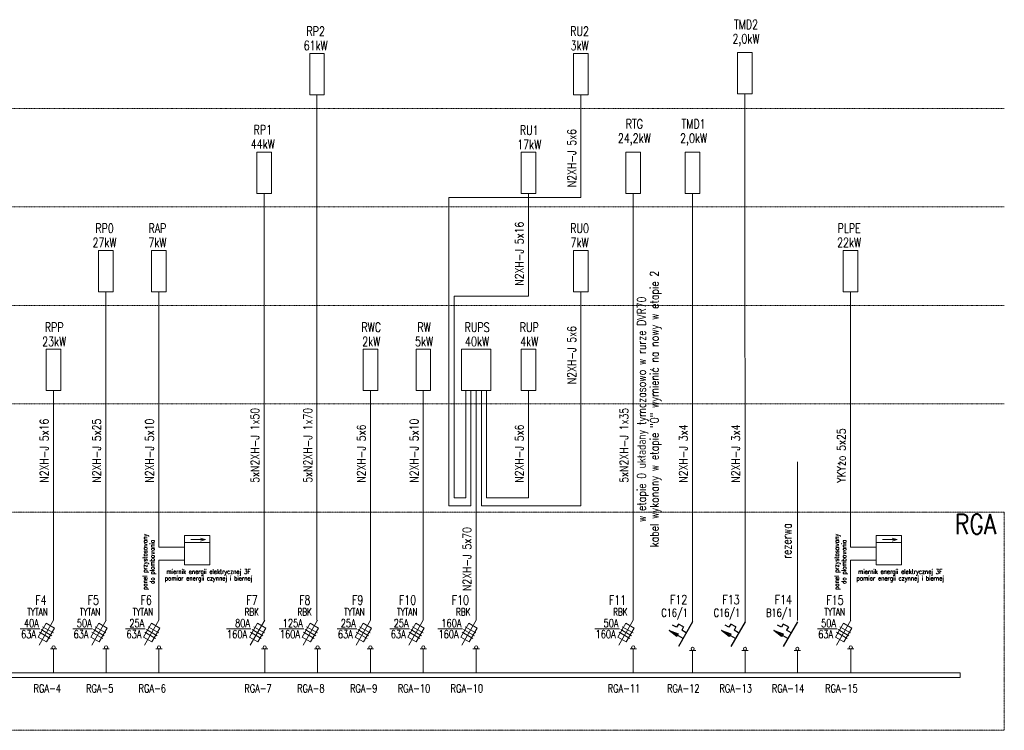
# Model space of a CAD drawing. Header units: millimetres. Extents: x 70863 to 97203, y -18528 to 3008.
# Tile 12 of 122: x 87132 to 89563, y -16610 to -14856. Entities that reach past the tile are written whole.
import ezdxf
from ezdxf.enums import TextEntityAlignment as Align

# ---------------------------------------------------------------- set-up
doc = ezdxf.new("R2010")
doc.units = ezdxf.units.MM
doc.linetypes.add('HIDDEN', pattern=[0.375, 0.25, -0.125])
doc.linetypes.add('STRICHPUNKT', pattern=[1, 0.5, -0.25, 0, -0.25])
for name, color, linetype, lineweight in [('E_symbol', 41, 'Continuous', 25), ('ELOPIS', 120, 'Continuous', 15), ('KABLE', 8, 'Continuous', 20), ('ROZDZ', 2, 'HIDDEN', 5)]:
    doc.layers.add(name, color=color, linetype=linetype, lineweight=lineweight)
doc.styles.add('EL-OPIS', font='romans.shx', dxfattribs={"width": 0.85})

msp = doc.modelspace()

# ---------------------------------------------------------------- linework, layer by layer
at = {"layer": 'E_symbol', "ltscale": 0.1}
for p, q in [((88753.633, -16355.629), (88743.863, -16349.98)), ((88758.31, -16347.542), (88753.633, -16355.629)), ((88793.188, -16342.339), (88758.091, -16403.128)), ((88770.901, -16354.823), (88758.31, -16347.542)), ((88770.901, -16354.823), (88766.225, -16362.91)), ((88882.94, -16355.629), (88873.169, -16349.98)), ((88887.616, -16347.542), (88882.94, -16355.629)), ((88922.495, -16342.339), (88887.398, -16403.128)), ((88900.208, -16354.823), (88887.616, -16347.542)), ((88900.208, -16354.823), (88895.531, -16362.91)), ((89012.246, -16355.629), (89002.476, -16349.98)), ((89016.923, -16347.542), (89012.246, -16355.629)), ((89051.801, -16342.339), (89016.704, -16403.128)), ((89029.514, -16354.823), (89016.923, -16347.542)), ((89029.514, -16354.823), (89024.838, -16362.91)), ((88753.816, -16378.662), (88735.162, -16363.285)), ((88735.162, -16363.285), (88757.795, -16371.782)), ((88769.568, -16383.18), (88735.162, -16363.285)), ((88757.795, -16371.782), (88753.816, -16378.662)), ((88777.517, -16369.439), (88766.225, -16362.91)), ((88883.122, -16378.662), (88864.468, -16363.285)), ((88864.468, -16363.285), (88887.102, -16371.782)), ((88898.874, -16383.18), (88864.468, -16363.285)), ((88887.102, -16371.782), (88883.122, -16378.662)), ((88906.824, -16369.439), (88895.531, -16362.91)), ((89012.429, -16378.662), (88993.775, -16363.285)), ((88993.775, -16363.285), (89016.408, -16371.782)), ((89028.181, -16383.18), (88993.775, -16363.285)), ((89016.408, -16371.782), (89012.429, -16378.662)), ((89036.13, -16369.439), (89024.838, -16362.91))]:
    msp.add_line(p, q, dxfattribs=at)
at = {"layer": 'ELOPIS'}
for p, q in [((87590.85, -16139.023), (87578.119, -16135.297)), ((89298.402, -16139.023), (89285.67, -16135.297)), ((87554.647, -16139.023), (87590.85, -16139.023)), ((87590.85, -16139.023), (87578.119, -16142.749)), ((89262.198, -16139.023), (89298.402, -16139.023)), ((89298.402, -16139.023), (89285.67, -16142.749))]:
    msp.add_line(p, q, dxfattribs=at)
at = {"layer": 'ELOPIS', "linetype": 'ByBlock', "ltscale": 200}
for points in [[(87133.489, -16359.552), (87181.859, -16359.552)], [(87263.162, -16359.552), (87311.533, -16359.552)], [(87393.659, -16359.552), (87442.03, -16359.552)], [(87642.411, -16359.552), (87703.024, -16359.552)], [(87772.908, -16359.552), (87833.521, -16359.552)], [(87785.151, -16359.552), (87833.521, -16359.552)], [(87915.648, -16359.552), (87964.018, -16359.552)], [(88046.145, -16359.552), (88094.516, -16359.552)], [(88164.4, -16359.552), (88225.013, -16359.552)], [(88552.112, -16359.552), (88612.725, -16359.552)], [(88564.355, -16359.552), (88612.725, -16359.552)], [(89101.211, -16359.552), (89149.581, -16359.552)]]:
    msp.add_lwpolyline(points, dxfattribs=at)
at = {"layer": 'KABLE'}
for p, q in [((87865.983, -16337.939), (87865.983, -15041.755)), ((88517.534, -15295.29), (88517.534, -15041.755)), ((88922.495, -16342.339), (88922.24, -15039.467)), ((87735.486, -16337.939), (87735.486, -15284.853)), ((88387.972, -15538.388), (88387.972, -15284.853)), ((88646.633, -16337.939), (88646.633, -15284.853)), ((88793.188, -16342.339), (88792.933, -15284.853)), ((88191.536, -16055.841), (88191.536, -15295.29)), ((88191.536, -15295.29), (88517.534, -15295.29)), ((87344.819, -16337.939), (87344.819, -15527.951)), ((87475.316, -16157.892), (87475.316, -15527.951)), ((88517.534, -16055.841), (88517.534, -15527.951)), ((89182.867, -16157.892), (89182.867, -15527.951)), ((88204.346, -16035.772), (88204.346, -15538.388)), ((88204.346, -15538.388), (88387.972, -15538.388)), ((87215.257, -16337.939), (87215.257, -15771.05)), ((87997.926, -16337.939), (87997.926, -15771.05)), ((88128.423, -16337.939), (88128.423, -15771.05)), ((88233.302, -16035.772), (88233.302, -15771.05)), ((88246.111, -16055.841), (88246.111, -15771.05)), ((88258.921, -16337.939), (88258.921, -15771.05)), ((88271.73, -16055.841), (88271.73, -15771.05)), ((88284.539, -16035.772), (88284.539, -15771.05)), ((88387.972, -16035.772), (88387.972, -15771.05)), ((89051.762, -16338.619), (89051.762, -15947.408)), ((88204.346, -16035.772), (88233.302, -16035.772)), ((88284.539, -16035.772), (88387.972, -16035.772)), ((88191.536, -16055.841), (88246.111, -16055.841)), ((88271.73, -16055.841), (88517.534, -16055.841)), ((87475.316, -16157.892), (87539.032, -16157.892)), ((87539.032, -16146.48), (87601.494, -16146.48)), ((89182.867, -16157.892), (89246.583, -16157.892)), ((89246.583, -16146.48), (89309.046, -16146.48)), ((87475.316, -16337.939), (87475.316, -16190.298)), ((87475.316, -16190.298), (87539.032, -16190.298)), ((89182.867, -16337.939), (89182.867, -16190.298)), ((89182.867, -16190.298), (89246.583, -16190.298)), ((87197.612, -16345.694), (87177.87, -16379.888)), ((87215.767, -16337.939), (87180.231, -16399.488)), ((87215.167, -16369.507), (87188.728, -16354.242)), ((87218.128, -16357.539), (87197.612, -16345.694)), ((87327.285, -16345.694), (87307.543, -16379.888)), ((87345.44, -16337.939), (87309.905, -16399.488)), ((87344.841, -16369.507), (87318.401, -16354.242)), ((87347.802, -16357.539), (87327.285, -16345.694)), ((87457.782, -16345.694), (87438.04, -16379.888)), ((87475.938, -16337.939), (87440.402, -16399.488)), ((87475.338, -16369.507), (87448.899, -16354.242)), ((87478.299, -16357.539), (87457.782, -16345.694)), ((87718.777, -16345.694), (87699.035, -16379.888)), ((87736.932, -16337.939), (87701.396, -16399.488)), ((87736.332, -16369.507), (87709.893, -16354.242)), ((87739.293, -16357.539), (87718.777, -16345.694)), ((87849.274, -16345.694), (87829.532, -16379.888)), ((87867.429, -16337.939), (87831.893, -16399.488)), ((87866.829, -16369.507), (87840.39, -16354.242)), ((87869.791, -16357.539), (87849.274, -16345.694)), ((87979.771, -16345.694), (87960.029, -16379.888)), ((87997.926, -16337.939), (87962.391, -16399.488)), ((87997.326, -16369.507), (87970.887, -16354.242)), ((88000.288, -16357.539), (87979.771, -16345.694)), ((88110.268, -16345.694), (88090.526, -16379.888)), ((88128.423, -16337.939), (88092.888, -16399.488)), ((88127.824, -16369.507), (88101.384, -16354.242)), ((88130.785, -16357.539), (88110.268, -16345.694)), ((88240.766, -16345.694), (88221.023, -16379.888)), ((88258.921, -16337.939), (88223.385, -16399.488)), ((88258.321, -16369.507), (88231.882, -16354.242)), ((88261.282, -16357.539), (88240.766, -16345.694)), ((88628.478, -16345.694), (88608.736, -16379.888)), ((88646.633, -16337.939), (88611.097, -16399.488)), ((88646.033, -16369.507), (88619.594, -16354.242)), ((88648.994, -16357.539), (88628.478, -16345.694)), ((89165.334, -16345.694), (89145.592, -16379.888)), ((89183.489, -16337.939), (89147.953, -16399.488)), ((89182.889, -16369.507), (89156.45, -16354.242)), ((89185.85, -16357.539), (89165.334, -16345.694)), ((87177.87, -16379.888), (87198.386, -16391.733)), ((87207.27, -16383.185), (87180.831, -16367.92)), ((87211.219, -16376.346), (87184.78, -16361.081)), ((87198.386, -16391.733), (87218.128, -16357.539)), ((87307.543, -16379.888), (87328.06, -16391.733)), ((87336.944, -16383.185), (87310.505, -16367.92)), ((87340.892, -16376.346), (87314.453, -16361.081)), ((87328.06, -16391.733), (87347.802, -16357.539)), ((87438.04, -16379.888), (87458.557, -16391.733)), ((87467.441, -16383.185), (87441.002, -16367.92)), ((87471.389, -16376.346), (87444.95, -16361.081)), ((87458.557, -16391.733), (87478.299, -16357.539)), ((87699.035, -16379.888), (87719.551, -16391.733)), ((87728.435, -16383.185), (87701.996, -16367.92)), ((87732.384, -16376.346), (87705.944, -16361.081)), ((87719.551, -16391.733), (87739.293, -16357.539)), ((87829.532, -16379.888), (87850.048, -16391.733)), ((87858.932, -16383.185), (87832.493, -16367.92)), ((87862.881, -16376.346), (87836.442, -16361.081)), ((87850.048, -16391.733), (87869.791, -16357.539)), ((87960.029, -16379.888), (87980.546, -16391.733)), ((87989.43, -16383.185), (87962.99, -16367.92)), ((87993.378, -16376.346), (87966.939, -16361.081)), ((87980.546, -16391.733), (88000.288, -16357.539)), ((88090.526, -16379.888), (88111.043, -16391.733)), ((88119.927, -16383.185), (88093.488, -16367.92)), ((88123.875, -16376.346), (88097.436, -16361.081)), ((88111.043, -16391.733), (88130.785, -16357.539)), ((88221.023, -16379.888), (88241.54, -16391.733)), ((88250.424, -16383.185), (88223.985, -16367.92)), ((88254.372, -16376.346), (88227.933, -16361.081)), ((88241.54, -16391.733), (88261.282, -16357.539)), ((88608.736, -16379.888), (88629.252, -16391.733)), ((88638.136, -16383.185), (88611.697, -16367.92)), ((88642.085, -16376.346), (88615.646, -16361.081)), ((88629.252, -16391.733), (88648.994, -16357.539)), ((89145.592, -16379.888), (89166.108, -16391.733)), ((89174.992, -16383.185), (89148.553, -16367.92)), ((89178.941, -16376.346), (89152.501, -16361.081)), ((89166.108, -16391.733), (89185.85, -16357.539)), ((87211.819, -16409.01), (87207.87, -16409.01)), ((87211.819, -16409.01), (87223.664, -16409.01)), ((87217.302, -16409.01), (87213.354, -16409.01)), ((87215.767, -16467.764), (87215.767, -16409.01)), ((87341.492, -16409.01), (87337.544, -16409.01)), ((87341.492, -16409.01), (87353.337, -16409.01)), ((87346.976, -16409.01), (87343.027, -16409.01)), ((87345.44, -16467.764), (87345.44, -16409.01)), ((87471.989, -16409.01), (87468.041, -16409.01)), ((87471.989, -16409.01), (87483.834, -16409.01)), ((87477.473, -16409.01), (87473.525, -16409.01)), ((87475.938, -16467.764), (87475.938, -16409.01)), ((87732.983, -16409.01), (87729.035, -16409.01)), ((87732.983, -16409.01), (87744.829, -16409.01)), ((87738.467, -16409.01), (87734.519, -16409.01)), ((87736.932, -16467.764), (87736.932, -16409.01)), ((87863.481, -16409.01), (87859.532, -16409.01)), ((87863.481, -16409.01), (87875.326, -16409.01)), ((87868.965, -16409.01), (87865.016, -16409.01)), ((87867.429, -16467.764), (87867.429, -16409.01)), ((87993.978, -16409.01), (87990.029, -16409.01)), ((87993.978, -16409.01), (88005.823, -16409.01)), ((87999.462, -16409.01), (87995.513, -16409.01)), ((87997.926, -16467.764), (87997.926, -16409.01)), ((88124.475, -16409.01), (88120.527, -16409.01)), ((88124.475, -16409.01), (88136.32, -16409.01)), ((88129.959, -16409.01), (88126.011, -16409.01)), ((88128.423, -16467.764), (88128.423, -16409.01)), ((88254.972, -16409.01), (88251.024, -16409.01)), ((88254.972, -16409.01), (88266.817, -16409.01)), ((88260.456, -16409.01), (88256.508, -16409.01)), ((88258.921, -16467.764), (88258.921, -16409.01)), ((88642.685, -16409.01), (88638.736, -16409.01)), ((88642.685, -16409.01), (88654.53, -16409.01)), ((88648.169, -16409.01), (88644.22, -16409.01)), ((88646.633, -16467.764), (88646.633, -16409.01)), ((88789.24, -16412.65), (88785.291, -16412.65)), ((88789.24, -16412.65), (88801.085, -16412.65)), ((88794.724, -16412.65), (88790.775, -16412.65)), ((88793.188, -16467.764), (88793.188, -16412.65)), ((88793.188, -16467.764), (88793.188, -16412.65)), ((88918.546, -16412.65), (88914.598, -16412.65)), ((88918.546, -16412.65), (88930.391, -16412.65)), ((88924.03, -16412.65), (88920.082, -16412.65)), ((88922.495, -16467.764), (88922.495, -16412.65)), ((88922.495, -16467.764), (88922.495, -16412.65)), ((89047.853, -16412.65), (89043.904, -16412.65)), ((89047.853, -16412.65), (89059.698, -16412.65)), ((89053.337, -16412.65), (89049.388, -16412.65)), ((89051.801, -16467.764), (89051.801, -16412.65)), ((89051.801, -16467.764), (89051.801, -16412.65)), ((89179.54, -16409.01), (89175.592, -16409.01)), ((89179.54, -16409.01), (89191.386, -16409.01)), ((89185.024, -16409.01), (89181.076, -16409.01)), ((89183.489, -16467.764), (89183.489, -16409.01)), ((89453.574, -16467.795), (86392.964, -16467.796)), ((89453.574, -16467.795), (89453.574, -16479.641)), ((89453.574, -16479.672), (86392.964, -16479.641))]:
    msp.add_line(p, q, dxfattribs=at)
at = {"layer": 'KABLE', "linetype": 'STRICHPUNKT', "ltscale": 3}
for p, q in [((89562.568, -15075.122), (83594.244, -15075.122)), ((89562.568, -15318.22), (83594.244, -15318.22)), ((89562.568, -15561.319), (83594.244, -15561.319)), ((89562.568, -15804.417), (83594.244, -15804.417))]:
    msp.add_line(p, q, dxfattribs=at)
at = {"layer": 'KABLE'}
for points in [[(87884.026, -15041.755), (87847.941, -15041.755), (87847.941, -14939.646), (87884.026, -14939.646)], [(88535.576, -15041.755), (88499.491, -15041.755), (88499.491, -14939.646), (88535.576, -14939.646)], [(88940.282, -15039.467), (88904.197, -15039.467), (88904.197, -14937.358), (88940.282, -14937.358)], [(87753.528, -15284.853), (87717.444, -15284.853), (87717.444, -15182.745), (87753.528, -15182.745)], [(88406.014, -15284.853), (88369.93, -15284.853), (88369.93, -15182.745), (88406.014, -15182.745)], [(88664.667, -15284.853), (88628.583, -15284.853), (88628.583, -15182.745), (88664.667, -15182.745)], [(88810.975, -15284.853), (88774.891, -15284.853), (88774.891, -15182.745), (88810.975, -15182.745)], [(87362.861, -15527.951), (87326.776, -15527.951), (87326.776, -15425.843), (87362.861, -15425.843)], [(87493.358, -15527.951), (87457.273, -15527.951), (87457.273, -15425.843), (87493.358, -15425.843)], [(88535.576, -15527.951), (88499.491, -15527.951), (88499.491, -15425.843), (88535.576, -15425.843)], [(89200.909, -15527.951), (89164.825, -15527.951), (89164.825, -15425.843), (89200.909, -15425.843)], [(87233.299, -15771.05), (87197.215, -15771.05), (87197.215, -15668.941), (87233.299, -15668.941)], [(88015.968, -15771.05), (87979.884, -15771.05), (87979.884, -15668.941), (88015.968, -15668.941)], [(88146.466, -15771.05), (88110.381, -15771.05), (88110.381, -15668.941), (88146.466, -15668.941)], [(88295.005, -15771.05), (88222.836, -15771.05), (88222.836, -15668.941), (88295.005, -15668.941)], [(88406.014, -15771.05), (88369.93, -15771.05), (88369.93, -15668.941), (88406.014, -15668.941)], [(87539.032, -16201.523), (87601.494, -16201.523), (87601.494, -16128.779), (87539.032, -16128.779)], [(89246.583, -16201.523), (89309.046, -16201.523), (89309.046, -16128.779), (89246.583, -16128.779)]]:
    msp.add_lwpolyline(points, close=True, dxfattribs=at)
for centre in [(87215.767, -16405.062), (87345.44, -16405.062), (87475.938, -16405.062), (87736.932, -16405.062), (87867.429, -16405.062), (87997.926, -16405.062), (88128.423, -16405.062), (88258.921, -16405.062), (88646.633, -16405.062), (88793.188, -16408.702), (88922.495, -16408.702), (89051.801, -16408.702), (89183.489, -16405.062)]:
    msp.add_circle(centre, 3.948, dxfattribs=at)
at = {"layer": 'ROZDZ', "color": 8}
for p, q in [((89562.568, -16071.861), (86052.539, -16071.862)), ((89562.568, -16609.808), (89562.568, -16071.861)), ((89562.568, -16609.808), (86052.539, -16609.808))]:
    msp.add_line(p, q, dxfattribs=at)

# ---------------------------------------------------------------- texts
at = {"layer": 'ELOPIS', "style": 'EL-OPIS', "width": 0.75}
for s, height, p in [('RP2', 22.813, (87862.731, -14896.006)), ('RU2', 22.813, (88514.282, -14896.006)), ('TMD2', 22.813, (88925.011, -14879.386)), ('2,0kW', 22.813, (88925.011, -14914.604)), ('61kW', 22.813, (87862.731, -14931.224)), ('3kW', 22.813, (88514.282, -14931.224)), ('RP1', 22.813, (87732.234, -15139.104)), ('RU1', 22.813, (88390.002, -15140.294)), ('RTG', 22.813, (88649.397, -15124.772)), ('TMD1', 22.813, (88795.705, -15124.772)), ('24,2kW', 22.813, (88649.397, -15159.991)), ('2,0kW', 22.813, (88795.705, -15159.991)), ('44kW', 22.813, (87732.234, -15174.323)), ('17kW', 22.813, (88390.002, -15175.513)), ('RP0', 22.813, (87341.567, -15382.203)), ('RAP', 22.813, (87472.064, -15382.203)), ('RU0', 22.813, (88514.282, -15382.203)), ('PLPE', 22.813, (89179.615, -15382.203)), ('27kW', 22.813, (87341.567, -15417.421)), ('7kW', 22.813, (87472.064, -15417.421)), ('7kW', 22.813, (88514.282, -15417.421)), ('22kW', 22.813, (89179.615, -15417.421)), ('RWC', 22.813, (87999.956, -15626.491)), ('RUPS', 22.813, (88261.167, -15626.491)), ('RPP', 22.813, (87217.287, -15626.491)), ('RW', 22.813, (88130.453, -15626.491)), ('RUP', 22.813, (88390.002, -15626.491)), ('23kW', 22.813, (87217.287, -15661.709)), ('2kW', 22.813, (87999.956, -15661.709)), ('5kW', 22.813, (88130.453, -15661.709)), ('40kW', 22.813, (88261.167, -15661.709)), ('4kW', 22.813, (88390.002, -15661.709)), ('pomiar energii czynnej i biernej', 11.40652, (87598.189, -16240.434)), ('miernik energii elektrycznej 3F', 11.40652, (87598.189, -16223.962)), ('pomiar energii czynnej i biernej', 11.40652, (89305.741, -16240.434)), ('miernik energii elektrycznej 3F', 11.40652, (89305.741, -16223.962))]:
    msp.add_text(s, height=height, dxfattribs=at).set_placement(p, align=Align.CENTER)
at = {"layer": 'ELOPIS', "style": 'EL-OPIS', "width": 0.8}
for s, height, p in [('N2XH-J 5x6', 21.0582, (88505.393, -15269.628)), ('N2XH-J 5x16', 21.05819, (88375.831, -15512.727)), ('kabel wykonany w etapie "0" wymienić na nowy w etapie 2', 21.05819, (88709.275, -16158.225)), ('w etapie 0 układany tymczasowo w rurze DVR70', 21.05819, (88677.474, -16096.07)), ('N2XH-J 5x6', 21.0582, (88505.393, -15755.825)), ('5xN2XH-J 1x50', 21.05819, (87723.346, -15998.924)), ('5xN2XH-J 1x70', 21.05819, (87853.843, -15998.924)), ('5xN2XH-J 1x35', 21.05819, (88634.492, -15998.924)), ('N2XH-J 5x16', 21.05819, (87203.116, -15998.924)), ('N2XH-J 5x25', 21.05819, (87332.678, -15998.924)), ('N2XH-J 5x10', 21.05819, (87463.175, -15998.924)), ('N2XH-J 5x10', 21.05819, (88116.283, -15998.924)), ('YKYżo 5x25', 21.0582, (89170.726, -15998.924)), ('N2XH-J 5x6', 21.0582, (87985.786, -15998.924)), ('N2XH-J 5x6', 21.0582, (88375.831, -15998.924)), ('N2XH-J 3x4', 21.0582, (88780.792, -15998.924)), ('N2XH-J 3x4', 21.0582, (88910.099, -15998.924)), ('N2XH-J 5x70', 21.05819, (88246.78, -16266.368))]:
    msp.add_text(s, height=height, rotation=90, dxfattribs=at).set_placement(p)
msp.add_text('RGA', height=49.5, dxfattribs=at).set_placement((89440.514, -16125.625))
at = {"layer": 'ELOPIS', "style": 'EL-OPIS', "width": 0.75}
msp.add_text('rezerwa', height=22.813, rotation=90, dxfattribs=at).set_placement((89037.067, -16098.656), align=Align.RIGHT)
for s, p in [('panel przystosowany', (87446.95, -16194.099)), ('panel przystosowany', (89154.501, -16194.099)), ('do plombowania', (87464.794, -16194.099)), ('do plombowania', (89172.346, -16194.099))]:
    msp.add_text(s, height=11.40652, rotation=90, dxfattribs=at).set_placement(p, align=Align.CENTER)
for s, height, p in [('F4', 22.813, (87198.128, -16299.8)), ('F5', 22.813, (87327.801, -16299.8)), ('F6', 22.813, (87458.298, -16299.8)), ('F7', 22.813, (87719.293, -16299.8)), ('F8', 22.813, (87849.79, -16299.8)), ('F9', 22.813, (87980.287, -16299.8)), ('F10', 22.813, (88110.784, -16299.8)), ('F10', 22.813, (88241.281, -16299.8)), ('F11', 22.813, (88628.994, -16299.8)), ('F12', 22.813, (88779.944, -16298.892)), ('F13', 22.813, (88909.251, -16298.892)), ('F14', 22.813, (89038.557, -16298.892)), ('F15', 22.813, (89165.85, -16299.8)), ('C16/1', 19.8, (88781.395, -16329.59)), ('C16/1', 19.8, (88910.702, -16329.59)), ('B16/1', 19.8, (89040.008, -16329.59)), ('TYTAN', 17.5485, (87201.567, -16326.352)), ('TYTAN', 17.5485, (87331.241, -16326.352)), ('TYTAN', 17.5485, (87461.738, -16326.352)), ('RBK', 17.5485, (87722.732, -16326.352)), ('RBK', 17.5485, (87853.229, -16326.352)), ('TYTAN', 17.5485, (87983.727, -16326.352)), ('TYTAN', 17.5485, (88114.224, -16326.352)), ('RBK', 17.5485, (88244.721, -16326.352)), ('RBK', 17.5485, (88632.433, -16326.352)), ('TYTAN', 17.5485, (89169.289, -16326.352)), ('40A', 19.8, (87179.465, -16355.291)), ('50A', 19.8, (87309.963, -16355.291)), ('25A', 19.8, (87439.636, -16355.291)), ('80A', 19.8, (87700.63, -16355.291)), ('125A', 19.8, (87831.127, -16355.291)), ('25A', 19.8, (87961.625, -16355.291)), ('25A', 19.8, (88092.122, -16355.291)), ('160A', 19.8, (88222.619, -16355.291)), ('50A', 19.8, (88610.331, -16355.291)), ('50A', 19.8, (89147.187, -16355.291)), ('63A', 19.8, (87172.398, -16382.49)), ('63A', 19.8, (87302.071, -16382.49)), ('63A', 19.8, (87432.568, -16382.49)), ('160A', 19.8, (87693.563, -16382.49)), ('160A', 19.8, (87824.06, -16382.49)), ('63A', 19.8, (87954.557, -16382.49)), ('63A', 19.8, (88085.054, -16382.49)), ('160A', 19.8, (88215.551, -16382.49)), ('160A', 19.8, (88603.264, -16382.49)), ('63A', 19.8, (89140.12, -16382.49)), ('RGA-4', 19.8, (87233.777, -16516.244)), ('RGA-5', 19.8, (87363.339, -16516.244)), ('RGA-6', 19.8, (87493.012, -16516.244)), ('RGA-7', 19.8, (87754.006, -16516.244)), ('RGA-8', 19.8, (87884.504, -16516.244)), ('RGA-9', 19.8, (88015.001, -16516.244)), ('RGA-10', 19.8, (88145.498, -16516.244)), ('RGA-10', 19.8, (88275.995, -16516.244)), ('RGA-11', 19.8, (88663.707, -16516.244)), ('RGA-12', 19.8, (88810.262, -16516.244)), ('RGA-13', 19.8, (88939.569, -16516.244)), ('RGA-14', 19.8, (89068.875, -16516.244)), ('RGA-15', 19.8, (89200.563, -16516.244))]:
    msp.add_text(s, height=height, dxfattribs=at).set_placement(p, align=Align.RIGHT)

doc.saveas('drawing.dxf')
